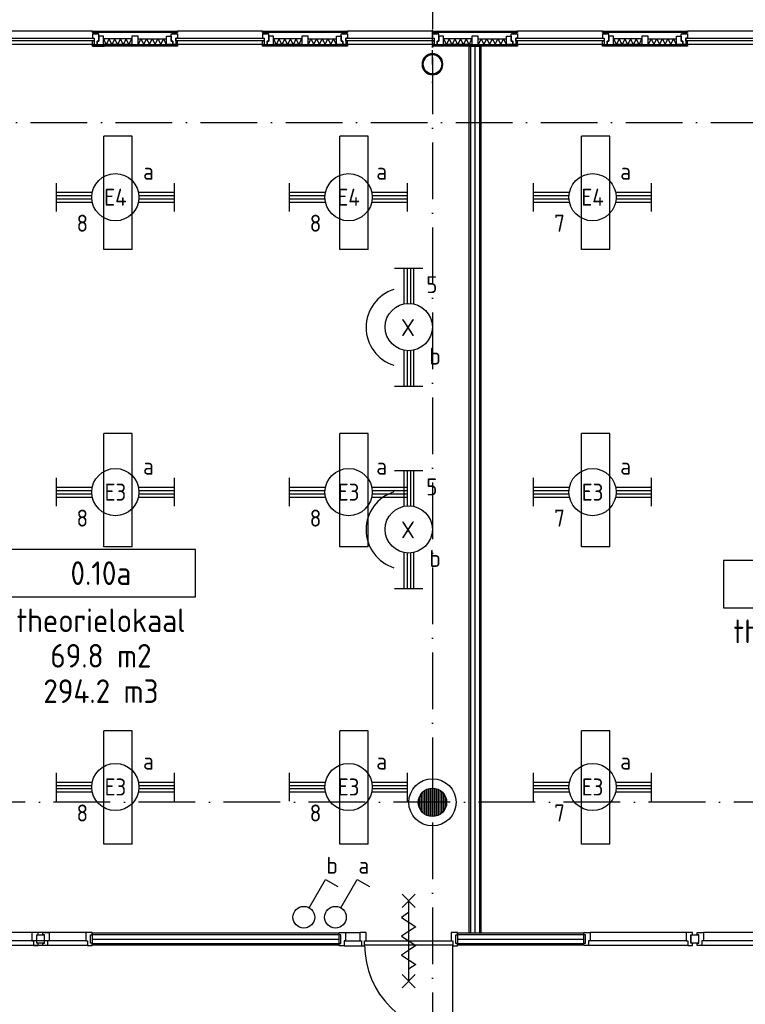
# Model space of a CAD drawing. Header units: millimetres. Extents: x 90707 to 259985, y -1262 to 84291.
# Tile 61 of 85: x 185976 to 193658, y 55669 to 66096. Entities that reach past the tile are written whole.
import ezdxf
from ezdxf.enums import TextEntityAlignment as Align

# ---------------------------------------------------------------- set-up
doc = ezdxf.new("R2010")
doc.units = ezdxf.units.MM
doc.header["$LTSCALE"] = 100
doc.linetypes.add('DASHDOT', pattern=[9, 6, -1.5, 0, -1.5])
doc.layers.get('0').update_dxf_attribs({"linetype": 'CONTINUOUS'})
for name, color, linetype in [('AL$1----_ALGEMEEN', 7, 'CONTINUOUS'), ('AL$7----_STRAMIEN', 1, 'DASHDOT'), ('AL$8----_HULPKOLOM', 2, 'CONTINUOUS'), ('AL$8----_HULPLIJNEN', 2, 'CONTINUOUS'), ('AL21K---_ISOLATIE', 1, 'CONTINUOUS'), ('AL22----_BINNENWAND', 7, 'CONTINUOUS'), ('AL28----_KONSTRUKTIE', 3, 'CONTINUOUS'), ('AL31----_BUITENKOZ', 7, 'CONTINUOUS'), ('AL32----_BINNENKOZ', 7, 'CONTINUOUS'), ('AL32----_DRAAIRICHTING', 1, 'CONTINUOUS'), ('AL65----_BEVEILIGING', 7, 'CONTINUOUS'), ('ALL-----_REFLIJNEN', 8, 'CONTINUOUS'), ('ALXAA---_GEWBETON', 12, 'CONTINUOUS'), ('ALXOU---_GLAS', 7, 'CONTINUOUS'), ('ARMATUUR', 8, 'CONTINUOUS'), ('EB63101-_ATTRIB', 2, 'CONTINUOUS'), ('EB63102-_ATTRIB', 2, 'CONTINUOUS'), ('EL63101-_LICHT-ARM', 3, 'CONTINUOUS'), ('EL63101-LICHT-ARM', 3, 'CONTINUOUS'), ('EL63102-_LICHT-SCH', 3, 'CONTINUOUS'), ('EL6441--_DATACOM', 3, 'CONTINUOUS'), ('GEBOUWLABEL', 4, 'CONTINUOUS'), ('INHOUD', 7, 'CONTINUOUS'), ('OMSCHRIJVING', 7, 'CONTINUOUS'), ('OPPERVLAK', 7, 'CONTINUOUS'), ('VOLGNUMMER', 7, 'CONTINUOUS')]:
    doc.layers.add(name, color=color, linetype=linetype)
doc.styles.add('1_8', font='ISO', dxfattribs={"height": 1.8})
doc.styles.add('NORATT', font='isocp.shx')
doc.styles.get("Standard").update_dxf_attribs({"font": 'iso.shx'})
pattern_1 = [(90, (99228.322, 59069.537), (-20, 1e-15), [])]

# ---------------------------------------------------------------- blocks, each defined once
blk = doc.blocks.new('PENDEL')
at = {"color": 0}
for p, q in [((-6.25, -1.5), (-6.25, 1.5)), ((6.25, -1.5), (6.25, 1.5)), ((-6.25, 0.52), (-2.44, 0.52)), ((-6.25, 0.18), (-2.49, 0.18)), ((2.44, 0.52), (6.25, 0.52)), ((2.49, 0.18), (6.25, 0.18)), ((-6.25, -0.18), (-2.49, -0.18)), ((-6.25, -0.52), (-2.44, -0.52)), ((2.44, -0.52), (6.25, -0.52)), ((2.49, -0.18), (6.25, -0.18))]:
    blk.add_line(p, q, dxfattribs=at)
blk.add_circle((0, 0), 2.5, dxfattribs=at)
at = {"layer": 'EL63101-_LICHT-ARM'}
blk.add_arc((0.04, -0.3), 4.21, 197.6135, 342.3865, dxfattribs=at)
at = {"color": 6, "style": '1_8'}
for tag, flags, p in [('SCHAK', 8, (3.5, 2.75)), ('A_CODE', 8, (0, 0)), ('GROEP', 8, (-3.5, -2.75)), ('KAST', 9, (3.5, -2.75))]:
    blk.add_attdef(tag, text='', height=1.8, dxfattribs=dict(at, flags=flags)).set_placement(p, align=Align.MIDDLE)
at = {"style": '1_8', "flags": 8}
blk.add_attdef('M_CODE', text='', height=3.6, dxfattribs=at).set_placement((0, 0), align=Align.MIDDLE_CENTER)
blk = doc.blocks.new('ES3S1')
blk.add_lwpolyline([(0.58, 1), (2.31, 4), (3.61, 3.25)])
blk.add_lwpolyline([(0.58, 1), (2.31, 4), (3.61, 3.25)])
blk.add_lwpolyline([(0.58, 1), (2.31, 4), (3.61, 3.25)])
blk.add_lwpolyline([(0.58, 1), (2.31, 4), (3.61, 3.25)])
blk.add_circle((0, 0), 1.15)
blk.add_circle((0, 0), 1.15)
blk.add_circle((0, 0), 1.15)
blk.add_circle((0, 0), 1.15)
for tag, style, flags, p in [('SCHAK', 'NORATT', 8, (3, 5.5)), ('SCHAK', '1_8', 8, (3, 5.5)), ('SCHAK', 'NORATT', 8, (3, 5.5)), ('KAST', 'NORATT', 9, (-3, 0.5)), ('KAST', '1_8', 9, (-3, 0.5)), ('KAST', 'NORATT', 9, (-3, 0.5)), ('M_CODE', 'NORATT', 9, (0, 0)), ('M_CODE', '1_8', 9, (0, 0)), ('M_CODE', 'NORATT', 9, (0, 0)), ('DOEL', 'NORATT', 9, (-3, -2)), ('DOEL', '1_8', 9, (-3, -2)), ('DOEL', 'NORATT', 9, (-3, -2)), ('GROEP', 'NORATT', 9, (-3, -4.5)), ('GROEP', '1_8', 9, (-3, -4.5)), ('GROEP', 'NORATT', 9, (-3, -4.5))]:
    blk.add_attdef(tag, text='', height=1.8, dxfattribs=dict(style=style, flags=flags)).set_placement(p, align=Align.MIDDLE_CENTER)
blk = doc.blocks.new('EJ3T20')
at = {"color": 0}
for p, q in [((-6.25, -1.5), (-6.25, 1.5)), ((-6.25, -1.5), (-6.25, 1.5)), ((6.25, -1.5), (6.25, 1.5)), ((6.25, -1.5), (6.25, 1.5)), ((-6.25, 0.52), (-2.44, 0.52)), ((-6.25, 0.52), (-2.44, 0.52)), ((-6.25, 0.17), (-2.49, 0.17)), ((-6.25, 0.17), (-2.49, 0.17)), ((2.44, 0.52), (6.25, 0.52)), ((2.44, 0.52), (6.25, 0.52)), ((2.49, 0.17), (6.25, 0.17)), ((2.49, 0.17), (6.25, 0.17)), ((-6.25, -0.17), (-2.49, -0.17)), ((-6.25, -0.17), (-2.49, -0.17)), ((-6.25, -0.52), (-2.44, -0.52)), ((-6.25, -0.52), (-2.44, -0.52)), ((2.44, -0.52), (6.25, -0.52)), ((2.44, -0.52), (6.25, -0.52)), ((2.49, -0.17), (6.25, -0.17)), ((2.49, -0.17), (6.25, -0.17))]:
    blk.add_line(p, q, dxfattribs=at)
blk.add_circle((0, 0), 2.5, dxfattribs=at)
blk.add_circle((0, 0), 2.5, dxfattribs=at)
at = {"style": 'NORATT', "flags": 9}
blk.add_attdef('GELIJK', text='', height=1.8, dxfattribs=at).set_placement((3.5, 5), align=Align.MIDDLE_CENTER)
at = {"color": 6}
for tag, style, flags, p in [('SCHAK', 'NORATT', 8, (3.5, 2.75)), ('SCHAK', '1_8', 8, (3.5, 2.75)), ('A_CODE', 'NORATT', 8, (0, 0)), ('A_CODE', '1_8', 8, (0, 0)), ('GROEP', 'NORATT', 8, (-3.5, -2.75)), ('GROEP', '1_8', 8, (-3.5, -2.75)), ('KAST', 'NORATT', 9, (3.5, -2.75)), ('KAST', '1_8', 9, (3.5, -2.75))]:
    blk.add_attdef(tag, text='', height=1.8, dxfattribs=dict(at, style=style, flags=flags)).set_placement(p, align=Align.MIDDLE)
blk = doc.blocks.new('GEBOUWLABEL')
at = {"layer": 'VOLGNUMMER'}
blk.add_lwpolyline([(-4, -1), (4, -1), (4, 1), (-4, 1)], close=True, dxfattribs=at)
at = {"color": 0, "linetype": 'ByBlock', "flags": 1}
for tag, p in [('OPPERVLAKTESOORT', (0.5, 8)), ('TERREIN', (0.5, 6.5)), ('GEBOUW', (0.5, 5)), ('GEBRUIKSFUNCTIE', (0.5, 3.5)), ('BOUWLAAG', (0.5, 2)), ('HOOGTE', (0, -6.5)), ('RUIMTEFUNCTIE', (0, -8))]:
    blk.add_attdef(tag, text='', height=1, dxfattribs=at).set_placement(p, align=Align.MIDDLE_CENTER)
at = {"layer": 'INHOUD', "color": 0, "linetype": 'ByBlock'}
blk.add_attdef('INHOUD', text='', height=1, dxfattribs=at).set_placement((0, -5), align=Align.MIDDLE_CENTER)
at = {"layer": 'OMSCHRIJVING', "color": 0, "linetype": 'ByBlock'}
blk.add_attdef('OMSCHRIJVING', text='', height=1, dxfattribs=at).set_placement((0, -2), align=Align.MIDDLE_CENTER)
at = {"layer": 'OPPERVLAK', "color": 0, "linetype": 'ByBlock'}
blk.add_attdef('OPPERVLAK', text='', height=1, dxfattribs=at).set_placement((0, -3.5), align=Align.MIDDLE_CENTER)
at = {"layer": 'VOLGNUMMER', "color": 0, "linetype": 'ByBlock'}
blk.add_attdef('VOLGNUMMER', text='', height=1, dxfattribs=at).set_placement((0, 0), align=Align.MIDDLE_CENTER)
blk = doc.blocks.new('A$Cca306792')
at = {"layer": 'ALXAA---_GEWBETON'}
h = blk.add_hatch(dxfattribs=at)
h.set_pattern_fill('GEWPBET', color=8, scale=100, angle=90, style=0)
h.set_pattern_definition(pattern_1)
edge = h.paths.add_edge_path()
edge.add_arc((99228, 59070), 150, 0, 360)
h = blk.add_hatch(dxfattribs=at)
h.set_pattern_fill('GEWPBET', color=8, scale=100, angle=90, style=0)
h.set_pattern_definition(pattern_1)
edge = h.paths.add_edge_path()
edge.add_arc((99228, 59070), 150, 0, 360)
at = {"layer": 'AL$1----_ALGEMEEN', "color": 8}
for points in [[(95118, 57665), (95118, 57579), (95040, 57579), (95040, 57665)], [(102045, 57665), (102045, 57579), (101967, 57579), (101967, 57665)]]:
    blk.add_lwpolyline(points, close=True, dxfattribs=at)
at = {"layer": 'AL$7----_STRAMIEN'}
for p, q in [((99228, 78659), (99228, 5370)), ((80572, 66270), (108418, 66270))]:
    blk.add_line(p, q, dxfattribs=at)
at = {"layer": 'AL$7----_STRAMIEN', "color": 1}
blk.add_lwpolyline([(146222, 59070), (2867, 59070)], dxfattribs=at)
at = {"layer": 'AL$8----_HULPKOLOM', "color": 8}
blk.add_circle((99228, 59070), 250, dxfattribs=at)
blk.add_circle((99228, 59070), 250, dxfattribs=at)
blk.add_circle((99228, 59070), 250, dxfattribs=at)
blk.add_circle((99228, 59070), 250, dxfattribs=at)
at = {"layer": 'AL$8----_HULPLIJNEN', "color": 8, "linetype": 'DASHDOT', "ltscale": 0.25}
for q in [(99228, 67251), (99228, 66516)]:
    blk.add_line((99228, 66884), q, dxfattribs=at)
at = {"layer": 'AL21K---_ISOLATIE', "color": 8, "linetype": 'Continuous'}
for p, q in [((96045, 67156), (95745, 67156)), ((95775, 67096), (95749, 67156)), ((95805, 67156), (95775, 67096)), ((95835, 67096), (95805, 67156)), ((95865, 67156), (95835, 67096)), ((95895, 67096), (95865, 67156)), ((95925, 67156), (95895, 67096)), ((95955, 67096), (95925, 67156)), ((95985, 67156), (95955, 67096)), ((96015, 67096), (95985, 67156)), ((96041, 67156), (96015, 67096)), ((96112, 67156), (96411, 67156)), ((96116, 67096), (96142, 67156)), ((96142, 67156), (96172, 67096)), ((96172, 67096), (96202, 67156)), ((96202, 67156), (96232, 67096)), ((96232, 67096), (96262, 67156)), ((96262, 67156), (96292, 67096)), ((96292, 67096), (96321, 67156)), ((96321, 67156), (96351, 67096)), ((96351, 67096), (96381, 67156)), ((96381, 67156), (96407, 67096)), ((97845, 67156), (97545, 67156)), ((97575, 67096), (97549, 67156)), ((97605, 67156), (97575, 67096)), ((97635, 67096), (97605, 67156)), ((97665, 67156), (97635, 67096)), ((97695, 67096), (97665, 67156)), ((97725, 67156), (97695, 67096)), ((97755, 67096), (97725, 67156)), ((97785, 67156), (97755, 67096)), ((97815, 67096), (97785, 67156)), ((97841, 67156), (97815, 67096)), ((97912, 67156), (98211, 67156)), ((97916, 67096), (97942, 67156)), ((97942, 67156), (97972, 67096)), ((97972, 67096), (98002, 67156)), ((98002, 67156), (98032, 67096)), ((98032, 67096), (98062, 67156)), ((98062, 67156), (98092, 67096)), ((98092, 67096), (98121, 67156)), ((98121, 67156), (98151, 67096)), ((98151, 67096), (98181, 67156)), ((98181, 67156), (98207, 67096)), ((99645, 67156), (99345, 67156)), ((99375, 67096), (99349, 67156)), ((99405, 67156), (99375, 67096)), ((99435, 67096), (99405, 67156)), ((99465, 67156), (99435, 67096)), ((99495, 67096), (99465, 67156)), ((99525, 67156), (99495, 67096)), ((99555, 67096), (99525, 67156)), ((99585, 67156), (99555, 67096)), ((99615, 67096), (99585, 67156)), ((99641, 67156), (99615, 67096)), ((99712, 67156), (100011, 67156)), ((99716, 67096), (99742, 67156)), ((99742, 67156), (99772, 67096)), ((99772, 67096), (99802, 67156)), ((99802, 67156), (99832, 67096)), ((99832, 67096), (99862, 67156)), ((99862, 67156), (99892, 67096)), ((99892, 67096), (99921, 67156)), ((99921, 67156), (99951, 67096)), ((99951, 67096), (99981, 67156)), ((99981, 67156), (100007, 67096)), ((101445, 67156), (101145, 67156)), ((101175, 67096), (101149, 67156)), ((101205, 67156), (101175, 67096)), ((101235, 67096), (101205, 67156)), ((101265, 67156), (101235, 67096)), ((101295, 67096), (101265, 67156)), ((101325, 67156), (101295, 67096)), ((101355, 67096), (101325, 67156)), ((101385, 67156), (101355, 67096)), ((101415, 67096), (101385, 67156)), ((101441, 67156), (101415, 67096)), ((101512, 67156), (101811, 67156)), ((101516, 67096), (101542, 67156)), ((101542, 67156), (101572, 67096)), ((101572, 67096), (101602, 67156)), ((101602, 67156), (101632, 67096)), ((101632, 67096), (101662, 67156)), ((101662, 67156), (101692, 67096)), ((101692, 67096), (101721, 67156)), ((101721, 67156), (101751, 67096)), ((101751, 67096), (101781, 67156)), ((101781, 67156), (101807, 67096)), ((96045, 67096), (95745, 67096)), ((96112, 67096), (96411, 67096)), ((97845, 67096), (97545, 67096)), ((97912, 67096), (98211, 67096)), ((99645, 67096), (99345, 67096)), ((99712, 67096), (100011, 67096)), ((101445, 67096), (101145, 67096)), ((101512, 67096), (101811, 67096))]:
    blk.add_line(p, q, dxfattribs=at)
for points in [[(96045, 67156), (95745, 67156)], [(96041, 67156), (96015, 67096), (95985, 67156), (95955, 67096), (95925, 67156), (95895, 67096), (95865, 67156), (95835, 67096), (95805, 67156), (95775, 67096), (95749, 67156)], [(96112, 67156), (96411, 67156)], [(96116, 67096), (96142, 67156), (96172, 67096), (96202, 67156), (96232, 67096), (96262, 67156), (96292, 67096), (96321, 67156), (96351, 67096), (96381, 67156), (96407, 67096)], [(97845, 67156), (97545, 67156)], [(97841, 67156), (97815, 67096), (97785, 67156), (97755, 67096), (97725, 67156), (97695, 67096), (97665, 67156), (97635, 67096), (97605, 67156), (97575, 67096), (97549, 67156)], [(97912, 67156), (98211, 67156)], [(97916, 67096), (97942, 67156), (97972, 67096), (98002, 67156), (98032, 67096), (98062, 67156), (98092, 67096), (98121, 67156), (98151, 67096), (98181, 67156), (98207, 67096)], [(99645, 67156), (99345, 67156)], [(99641, 67156), (99615, 67096), (99585, 67156), (99555, 67096), (99525, 67156), (99495, 67096), (99465, 67156), (99435, 67096), (99405, 67156), (99375, 67096), (99349, 67156)], [(99712, 67156), (100011, 67156)], [(99716, 67096), (99742, 67156), (99772, 67096), (99802, 67156), (99832, 67096), (99862, 67156), (99892, 67096), (99921, 67156), (99951, 67096), (99981, 67156), (100007, 67096)], [(101445, 67156), (101145, 67156)], [(101441, 67156), (101415, 67096), (101385, 67156), (101355, 67096), (101325, 67156), (101295, 67096), (101265, 67156), (101235, 67096), (101205, 67156), (101175, 67096), (101149, 67156)], [(101512, 67156), (101811, 67156)], [(101516, 67096), (101542, 67156), (101572, 67096), (101602, 67156), (101632, 67096), (101662, 67156), (101692, 67096), (101721, 67156), (101751, 67096), (101781, 67156), (101807, 67096)], [(96045, 67096), (95745, 67096)], [(96112, 67096), (96411, 67096)], [(97845, 67096), (97545, 67096)], [(97912, 67096), (98211, 67096)], [(99645, 67096), (99345, 67096)], [(99712, 67096), (100011, 67096)], [(101445, 67096), (101145, 67096)], [(101512, 67096), (101811, 67096)]]:
    blk.add_lwpolyline(points, dxfattribs=at)
at = {"layer": 'AL22----_BINNENWAND', "color": 8}
for p, q in [((95628, 67079), (95753, 67079)), ((99616, 57685), (99616, 67079)), ((99616, 67079), (99741, 67079)), ((99741, 67079), (99741, 57685)), ((100831, 57685), (99493, 57685)), ((99493, 57685), (99493, 57560)), ((99741, 57685), (99616, 57685)), ((100831, 57560), (100831, 57685)), ((99493, 57560), (100831, 57560))]:
    blk.add_line(p, q, dxfattribs=at)
at = {"layer": 'AL22----_BINNENWAND', "color": 8, "linetype": 'Continuous'}
for p, q in [((99631, 67079), (99631, 57685)), ((99726, 67079), (99726, 57685)), ((99493, 57670), (100831, 57670)), ((99493, 57575), (100831, 57575))]:
    blk.add_line(p, q, dxfattribs=at)
at = {"layer": 'AL22----_BINNENWAND', "color": 8}
blk.add_lwpolyline([(95625, 57560), (98242, 57560), (98242, 57685), (95625, 57685)], close=True, dxfattribs=at)
at = {"layer": 'AL22----_BINNENWAND', "color": 8, "linetype": 'Continuous'}
for points in [[(95625, 57670), (98242, 57670)], [(95625, 57575), (98242, 57575)]]:
    blk.add_lwpolyline(points, dxfattribs=at)
at = {"layer": 'AL28----_KONSTRUKTIE', "color": 8}
for points in [[(99338, 66889, 1), (99119, 66889, 1)], [(99330, 66889, 1), (99127, 66889, 1)]]:
    blk.add_lwpolyline(points, format="xyb", close=True, dxfattribs=at)
blk.add_circle((99228, 59070), 150, dxfattribs=at)
blk.add_circle((99228, 59070), 150, dxfattribs=at)
blk.add_circle((99228, 59070), 150, dxfattribs=at)
blk.add_circle((99228, 59070), 150, dxfattribs=at)
for radius, start, end in [(110, 0, 180), (102, 0, 180), (110, 180, 0), (102, 180, 0)]:
    blk.add_arc((99228, 66884), radius, start, end, dxfattribs=at)
at = {"layer": 'AL31----_BUITENKOZ', "color": 8}
for p, q in [((95628, 67235), (94728, 67235)), ((95628, 67223), (95628, 67235)), ((95628, 67235), (96528, 67235)), ((96528, 67223), (95628, 67223)), ((95695, 67210), (95628, 67210)), ((95628, 67210), (95628, 67163)), ((95628, 67163), (95645, 67163)), ((95681, 67223), (95638, 67223)), ((95638, 67223), (95638, 67210)), ((95638, 67210), (95681, 67210)), ((95645, 67163), (95645, 67096)), ((95681, 67210), (95681, 67223)), ((95695, 67129), (95695, 67210)), ((95745, 67184), (95695, 67184)), ((95695, 67184), (95695, 67129)), ((95745, 67096), (95745, 67184)), ((96112, 67184), (96045, 67184)), ((96045, 67184), (96045, 67096)), ((96112, 67096), (96112, 67184)), ((96411, 67096), (96411, 67184)), ((96411, 67184), (96461, 67184)), ((96461, 67129), (96461, 67210)), ((96461, 67210), (96528, 67210)), ((96461, 67184), (96461, 67129)), ((96475, 67210), (96475, 67223)), ((96475, 67223), (96518, 67223)), ((96518, 67210), (96475, 67210)), ((96528, 67163), (96511, 67163)), ((96511, 67163), (96511, 67096)), ((96518, 67223), (96518, 67210)), ((97428, 67235), (96528, 67235)), ((96528, 67235), (96528, 67223)), ((96528, 67210), (96528, 67163)), ((97428, 67223), (97428, 67235)), ((97428, 67235), (98328, 67235)), ((98328, 67223), (97428, 67223)), ((97495, 67210), (97428, 67210)), ((97428, 67210), (97428, 67163)), ((97428, 67163), (97445, 67163)), ((97481, 67223), (97438, 67223)), ((97438, 67223), (97438, 67210)), ((97438, 67210), (97481, 67210)), ((97445, 67163), (97445, 67096)), ((97481, 67210), (97481, 67223)), ((97495, 67129), (97495, 67210)), ((97545, 67184), (97495, 67184)), ((97495, 67184), (97495, 67129)), ((97545, 67096), (97545, 67184)), ((97912, 67184), (97845, 67184)), ((97845, 67184), (97845, 67096)), ((97912, 67096), (97912, 67184)), ((98211, 67096), (98211, 67184)), ((98211, 67184), (98261, 67184)), ((98261, 67129), (98261, 67208)), ((98261, 67208), (98328, 67208)), ((98261, 67184), (98261, 67129)), ((98275, 67208), (98275, 67223)), ((98275, 67223), (98318, 67223)), ((98318, 67208), (98275, 67208)), ((98328, 67163), (98311, 67163)), ((98311, 67163), (98311, 67094)), ((98318, 67223), (98318, 67208)), ((98328, 67235), (98328, 67223)), ((99228, 67235), (98328, 67235)), ((98328, 67208), (98328, 67163)), ((99228, 67223), (99228, 67235)), ((99228, 67235), (100128, 67235)), ((100128, 67223), (99228, 67223)), ((99295, 67208), (99228, 67208)), ((99228, 67208), (99228, 67163)), ((99228, 67163), (99245, 67163)), ((99281, 67223), (99238, 67223)), ((99238, 67223), (99238, 67208)), ((99238, 67208), (99281, 67208)), ((99245, 67163), (99245, 67094)), ((99281, 67208), (99281, 67223)), ((99295, 67129), (99295, 67208)), ((99345, 67184), (99295, 67184)), ((99295, 67184), (99295, 67129)), ((99345, 67096), (99345, 67184)), ((99712, 67184), (99645, 67184)), ((99645, 67184), (99645, 67096)), ((99712, 67096), (99712, 67184)), ((100011, 67096), (100011, 67184)), ((100011, 67184), (100061, 67184)), ((100061, 67129), (100061, 67210)), ((100061, 67210), (100128, 67210)), ((100061, 67184), (100061, 67129)), ((100075, 67210), (100075, 67223)), ((100075, 67223), (100118, 67223)), ((100118, 67210), (100075, 67210)), ((100128, 67163), (100111, 67163)), ((100111, 67163), (100111, 67096)), ((100118, 67223), (100118, 67210)), ((100128, 67235), (100128, 67223)), ((101028, 67235), (100128, 67235)), ((100128, 67210), (100128, 67163)), ((101028, 67223), (101028, 67235)), ((101028, 67235), (101928, 67235)), ((101928, 67223), (101028, 67223)), ((101095, 67210), (101028, 67210)), ((101028, 67210), (101028, 67163)), ((101028, 67163), (101045, 67163)), ((101081, 67223), (101038, 67223)), ((101038, 67223), (101038, 67210)), ((101038, 67210), (101081, 67210)), ((101045, 67163), (101045, 67096)), ((101081, 67210), (101081, 67223)), ((101095, 67129), (101095, 67210)), ((101145, 67184), (101095, 67184)), ((101095, 67184), (101095, 67129)), ((101145, 67096), (101145, 67184)), ((101512, 67184), (101445, 67184)), ((101445, 67184), (101445, 67096)), ((101512, 67096), (101512, 67184)), ((101811, 67096), (101811, 67184)), ((101811, 67184), (101861, 67184)), ((101861, 67129), (101861, 67210)), ((101861, 67210), (101928, 67210)), ((101861, 67184), (101861, 67129)), ((101875, 67210), (101875, 67223)), ((101875, 67223), (101918, 67223)), ((101918, 67210), (101875, 67210)), ((101928, 67163), (101911, 67163)), ((101911, 67163), (101911, 67096)), ((101918, 67223), (101918, 67210)), ((102828, 67235), (101928, 67235)), ((101928, 67235), (101928, 67223)), ((101928, 67210), (101928, 67163)), ((95628, 67096), (94728, 67096)), ((95628, 67096), (95628, 67133)), ((95628, 67133), (95645, 67133)), ((95628, 67079), (95628, 67096)), ((95628, 67096), (96528, 67096)), ((95645, 67096), (95628, 67096)), ((96528, 67079), (95628, 67079)), ((95645, 67133), (95645, 67096)), ((95645, 67096), (95678, 67096)), ((95695, 67129), (95678, 67129)), ((95678, 67129), (95678, 67096)), ((95678, 67096), (95678, 67129)), ((95678, 67129), (95695, 67129)), ((95678, 67096), (95745, 67096)), ((96045, 67096), (96112, 67096)), ((96478, 67096), (96411, 67096)), ((96461, 67129), (96478, 67129)), ((96478, 67129), (96461, 67129)), ((96478, 67129), (96478, 67096)), ((96478, 67096), (96478, 67129)), ((96511, 67096), (96478, 67096)), ((96511, 67133), (96511, 67096)), ((96528, 67133), (96511, 67133)), ((96511, 67096), (96528, 67096)), ((96528, 67096), (96528, 67133)), ((97428, 67096), (96528, 67096)), ((96528, 67096), (96528, 67079)), ((97428, 67096), (97428, 67133)), ((97428, 67133), (97445, 67133)), ((97428, 67079), (97428, 67096)), ((97428, 67096), (98328, 67096)), ((97445, 67096), (97428, 67096)), ((98328, 67079), (97428, 67079)), ((97445, 67133), (97445, 67096)), ((97445, 67096), (97478, 67096)), ((97495, 67129), (97478, 67129)), ((97478, 67129), (97478, 67096)), ((97478, 67096), (97478, 67129)), ((97478, 67129), (97495, 67129)), ((97478, 67096), (97545, 67096)), ((97845, 67096), (97912, 67096)), ((98278, 67096), (98211, 67096)), ((98261, 67129), (98278, 67129)), ((98278, 67129), (98261, 67129)), ((98278, 67129), (98278, 67096)), ((98278, 67094), (98278, 67129)), ((98311, 67094), (98278, 67094)), ((98311, 67133), (98311, 67094)), ((98328, 67133), (98311, 67133)), ((98311, 67094), (98328, 67094)), ((98328, 67094), (98328, 67133)), ((98328, 67096), (98328, 67079)), ((99228, 67094), (98328, 67094)), ((99228, 67094), (99228, 67133)), ((99228, 67133), (99245, 67133)), ((99228, 67079), (99228, 67096)), ((99228, 67096), (100128, 67096)), ((99245, 67094), (99228, 67094)), ((100128, 67079), (99228, 67079)), ((99245, 67133), (99245, 67094)), ((99245, 67094), (99278, 67094)), ((99278, 67094), (99278, 67129)), ((99278, 67129), (99295, 67129)), ((99295, 67129), (99278, 67129)), ((99278, 67129), (99278, 67096)), ((99278, 67096), (99345, 67096)), ((99645, 67096), (99712, 67096)), ((100078, 67096), (100011, 67096)), ((100078, 67129), (100061, 67129)), ((100061, 67129), (100078, 67129)), ((100078, 67096), (100078, 67129)), ((100078, 67129), (100078, 67096)), ((100111, 67096), (100078, 67096)), ((100111, 67133), (100111, 67096)), ((100128, 67133), (100111, 67133)), ((100111, 67096), (100128, 67096)), ((100128, 67096), (100128, 67133)), ((100128, 67096), (100128, 67079)), ((101028, 67096), (100128, 67096)), ((101028, 67096), (101028, 67133)), ((101028, 67133), (101045, 67133)), ((101028, 67079), (101028, 67096)), ((101028, 67096), (101928, 67096)), ((101045, 67096), (101028, 67096)), ((101928, 67079), (101028, 67079)), ((101045, 67133), (101045, 67096)), ((101045, 67096), (101078, 67096)), ((101078, 67096), (101078, 67129)), ((101078, 67129), (101095, 67129)), ((101095, 67129), (101078, 67129)), ((101078, 67129), (101078, 67096)), ((101078, 67096), (101145, 67096)), ((101445, 67096), (101512, 67096)), ((101878, 67096), (101811, 67096)), ((101861, 67129), (101878, 67129)), ((101878, 67129), (101861, 67129)), ((101878, 67129), (101878, 67096)), ((101878, 67096), (101878, 67129)), ((101911, 67096), (101878, 67096)), ((101911, 67133), (101911, 67096)), ((101928, 67133), (101911, 67133)), ((101911, 67096), (101928, 67096)), ((101928, 67096), (101928, 67133)), ((102828, 67096), (101928, 67096)), ((101928, 67096), (101928, 67079))]:
    blk.add_line(p, q, dxfattribs=at)
for points in [[(95628, 67235), (94728, 67235)], [(97428, 67235), (96528, 67235)], [(99228, 67235), (98328, 67235)], [(101028, 67235), (100128, 67235)], [(102828, 67235), (101928, 67235)], [(95628, 67096), (94728, 67096)], [(97428, 67096), (96528, 67096)], [(99228, 67094), (98328, 67094)], [(101028, 67096), (100128, 67096)], [(102828, 67096), (101928, 67096)]]:
    blk.add_lwpolyline(points, dxfattribs=at)
for points in [[(96528, 67235), (96528, 67223), (95628, 67223), (95628, 67235)], [(95645, 67096), (95678, 67096), (95678, 67129), (95695, 67129), (95695, 67210), (95628, 67210), (95628, 67163), (95645, 67163)], [(95681, 67210), (95681, 67223), (95638, 67223), (95638, 67210)], [(95745, 67096), (95745, 67184), (95695, 67184), (95695, 67129), (95678, 67129), (95678, 67096)], [(96112, 67096), (96112, 67184), (96045, 67184), (96045, 67096)], [(96411, 67096), (96411, 67184), (96461, 67184), (96461, 67129), (96478, 67129), (96478, 67096)], [(96511, 67096), (96478, 67096), (96478, 67129), (96461, 67129), (96461, 67210), (96528, 67210), (96528, 67163), (96511, 67163)], [(96475, 67210), (96475, 67223), (96518, 67223), (96518, 67210)], [(98328, 67235), (98328, 67223), (97428, 67223), (97428, 67235)], [(97445, 67096), (97478, 67096), (97478, 67129), (97495, 67129), (97495, 67210), (97428, 67210), (97428, 67163), (97445, 67163)], [(97481, 67210), (97481, 67223), (97438, 67223), (97438, 67210)], [(97545, 67096), (97545, 67184), (97495, 67184), (97495, 67129), (97478, 67129), (97478, 67096)], [(97912, 67096), (97912, 67184), (97845, 67184), (97845, 67096)], [(98211, 67096), (98211, 67184), (98261, 67184), (98261, 67129), (98278, 67129), (98278, 67096)], [(98311, 67094), (98278, 67094), (98278, 67129), (98261, 67129), (98261, 67208), (98328, 67208), (98328, 67163), (98311, 67163)], [(98275, 67208), (98275, 67223), (98318, 67223), (98318, 67208)], [(100128, 67235), (100128, 67223), (99228, 67223), (99228, 67235)], [(99245, 67094), (99278, 67094), (99278, 67129), (99295, 67129), (99295, 67208), (99228, 67208), (99228, 67163), (99245, 67163)], [(99281, 67208), (99281, 67223), (99238, 67223), (99238, 67208)], [(99345, 67096), (99345, 67184), (99295, 67184), (99295, 67129), (99278, 67129), (99278, 67096)], [(99712, 67096), (99712, 67184), (99645, 67184), (99645, 67096)], [(100011, 67096), (100011, 67184), (100061, 67184), (100061, 67129), (100078, 67129), (100078, 67096)], [(100111, 67096), (100078, 67096), (100078, 67129), (100061, 67129), (100061, 67210), (100128, 67210), (100128, 67163), (100111, 67163)], [(100075, 67210), (100075, 67223), (100118, 67223), (100118, 67210)], [(101928, 67235), (101928, 67223), (101028, 67223), (101028, 67235)], [(101045, 67096), (101078, 67096), (101078, 67129), (101095, 67129), (101095, 67210), (101028, 67210), (101028, 67163), (101045, 67163)], [(101081, 67210), (101081, 67223), (101038, 67223), (101038, 67210)], [(101145, 67096), (101145, 67184), (101095, 67184), (101095, 67129), (101078, 67129), (101078, 67096)], [(101512, 67096), (101512, 67184), (101445, 67184), (101445, 67096)], [(101811, 67096), (101811, 67184), (101861, 67184), (101861, 67129), (101878, 67129), (101878, 67096)], [(101911, 67096), (101878, 67096), (101878, 67129), (101861, 67129), (101861, 67210), (101928, 67210), (101928, 67163), (101911, 67163)], [(101875, 67210), (101875, 67223), (101918, 67223), (101918, 67210)], [(95645, 67133), (95645, 67096), (95628, 67096), (95628, 67133)], [(96528, 67096), (96528, 67079), (95628, 67079), (95628, 67096)], [(96511, 67133), (96511, 67096), (96528, 67096), (96528, 67133)], [(97445, 67133), (97445, 67096), (97428, 67096), (97428, 67133)], [(98328, 67096), (98328, 67079), (97428, 67079), (97428, 67096)], [(98311, 67133), (98311, 67094), (98328, 67094), (98328, 67133)], [(99245, 67133), (99245, 67094), (99228, 67094), (99228, 67133)], [(100128, 67096), (100128, 67079), (99228, 67079), (99228, 67096)], [(100111, 67133), (100111, 67096), (100128, 67096), (100128, 67133)], [(101045, 67133), (101045, 67096), (101028, 67096), (101028, 67133)], [(101928, 67096), (101928, 67079), (101028, 67079), (101028, 67096)], [(101911, 67133), (101911, 67096), (101928, 67096), (101928, 67133)]]:
    blk.add_lwpolyline(points, close=True, dxfattribs=at)
at = {"layer": 'AL32----_BINNENKOZ', "color": 8}
for p, q in [((99493, 57690), (99426, 57690)), ((99426, 57690), (99426, 57602)), ((99477, 57576), (99477, 57668)), ((99477, 57668), (99493, 57668)), ((99493, 57668), (99493, 57690)), ((98509, 57602), (99443, 57602)), ((98509, 57562), (99443, 57562)), ((99426, 57602), (99443, 57602)), ((99443, 57602), (99443, 57551)), ((99493, 57576), (99477, 57576)), ((99493, 57551), (99493, 57576)), ((99443, 57551), (99493, 57551))]:
    blk.add_line(p, q, dxfattribs=at)
for points in [[(95558, 57692), (94542, 57692)], [(95054, 57553), (95054, 57578), (95038, 57578), (95038, 57667), (95054, 57667), (95054, 57692), (94987, 57692), (94987, 57604), (95004, 57604), (95004, 57553), (95054, 57553)], [(95104, 57553), (95104, 57578), (95120, 57578), (95120, 57667), (95104, 57667), (95104, 57692), (95171, 57692), (95171, 57604), (95154, 57604), (95154, 57553), (95104, 57553)], [(95625, 57553), (95625, 57578), (95609, 57578), (95609, 57667), (95625, 57667), (95625, 57692), (95558, 57692), (95558, 57604), (95575, 57604), (95575, 57553), (95625, 57553)], [(98242, 57551), (98242, 57576), (98258, 57576), (98258, 57668), (98242, 57668), (98242, 57690), (98309, 57690), (98309, 57602), (98292, 57602), (98292, 57551), (98242, 57551)], [(98309, 57690), (98459, 57690)], [(98476, 57551), (98509, 57551), (98509, 57602), (98526, 57602), (98526, 57690), (98459, 57690), (98459, 57602), (98476, 57602), (98476, 57551), (98509, 57551)], [(100831, 57553), (100831, 57578), (100847, 57578), (100847, 57667), (100831, 57667), (100831, 57692), (100898, 57692), (100898, 57604), (100881, 57604), (100881, 57553), (100831, 57553)], [(101914, 57692), (100898, 57692)], [(101981, 57553), (101981, 57578), (101965, 57578), (101965, 57667), (101981, 57667), (101981, 57692), (101914, 57692), (101914, 57604), (101931, 57604), (101931, 57553), (101981, 57553)], [(102031, 57553), (102031, 57578), (102047, 57578), (102047, 57667), (102031, 57667), (102031, 57692), (102098, 57692), (102098, 57604), (102081, 57604), (102081, 57553), (102031, 57553)], [(103114, 57692), (102098, 57692)], [(95558, 57604), (94542, 57604)], [(98309, 57602), (98459, 57602)], [(101914, 57604), (100898, 57604)], [(103114, 57604), (102098, 57604)], [(95575, 57553), (94525, 57553)], [(98292, 57551), (98476, 57551)], [(101931, 57553), (100881, 57553)], [(103131, 57553), (102081, 57553)]]:
    blk.add_lwpolyline(points, dxfattribs=at)
at = {"layer": 'AL32----_DRAAIRICHTING', "color": 8}
blk.add_line((99443, 56628), (99443, 57562), dxfattribs=at)
blk.add_arc((99443, 57562), 934, 180, 270, dxfattribs=at)
at = {"layer": 'AL65----_BEVEILIGING', "color": 8, "linetype": 'Continuous'}
for points in [[(98906, 58097), (99046, 57957)], [(99046, 58097), (98906, 57957)], [(98976, 58027), (98976, 57177)], [(98976, 57902), (98901, 57852), (99051, 57752), (98976, 57702)], [(98976, 57702), (98901, 57652), (99051, 57552), (98976, 57502)], [(98976, 57502), (98901, 57452), (99051, 57352), (98976, 57302)], [(98906, 57247), (99046, 57107)], [(99046, 57247), (98906, 57107)]]:
    blk.add_lwpolyline(points, dxfattribs=at)
at = {"layer": 'ALL-----_REFLIJNEN', "color": 8, "linetype": 'Continuous'}
for p, q in [((99678, 67079), (99678, 57685)), ((99493, 57622), (100831, 57622))]:
    blk.add_line(p, q, dxfattribs=at)
blk.add_lwpolyline([(95625, 57622), (98242, 57622)], dxfattribs=at)
at = {"layer": 'ALXAA---_GEWBETON', "color": 8}
for p, q in [((99088, 59016), (99088, 59123)), ((99088, 59016), (99088, 59123)), ((99108, 58980), (99108, 59160)), ((99108, 58980), (99108, 59160)), ((99128, 58958), (99128, 59181)), ((99128, 58958), (99128, 59181)), ((99148, 58943), (99148, 59196)), ((99148, 58943), (99148, 59196)), ((99168, 58932), (99168, 59207)), ((99168, 58932), (99168, 59207)), ((99188, 58925), (99188, 59214)), ((99188, 58925), (99188, 59214)), ((99208, 58921), (99208, 59218)), ((99208, 58921), (99208, 59218)), ((99228, 58920), (99228, 59220)), ((99228, 58920), (99228, 59220)), ((99248, 58921), (99248, 59218)), ((99248, 58921), (99248, 59218)), ((99268, 58925), (99268, 59214)), ((99268, 58925), (99268, 59214)), ((99288, 58932), (99288, 59207)), ((99288, 58932), (99288, 59207)), ((99308, 58943), (99308, 59196)), ((99308, 58943), (99308, 59196)), ((99328, 58958), (99328, 59181)), ((99328, 58958), (99328, 59181)), ((99348, 58980), (99348, 59160)), ((99348, 58980), (99348, 59160)), ((99368, 59016), (99368, 59123)), ((99368, 59016), (99368, 59123))]:
    blk.add_line(p, q, dxfattribs=at)
at = {"layer": 'ALXOU---_GLAS', "color": 8}
for p, q in [((94711, 67163), (95645, 67163)), ((95645, 67163), (95645, 67133)), ((96511, 67133), (96511, 67163)), ((96511, 67163), (97445, 67163)), ((97445, 67163), (97445, 67133)), ((98311, 67133), (98311, 67163)), ((98311, 67163), (99245, 67163)), ((99245, 67163), (99245, 67133)), ((100111, 67133), (100111, 67163)), ((100111, 67163), (101045, 67163)), ((101045, 67163), (101045, 67133)), ((101911, 67133), (101911, 67163)), ((101911, 67163), (102845, 67163)), ((95645, 67133), (94711, 67133)), ((97445, 67133), (96511, 67133)), ((99245, 67133), (98311, 67133)), ((101045, 67133), (100111, 67133)), ((102845, 67133), (101911, 67133))]:
    blk.add_line(p, q, dxfattribs=at)
for points in [[(95645, 67163), (95645, 67133), (94711, 67133), (94711, 67163)], [(97445, 67163), (97445, 67133), (96511, 67133), (96511, 67163)], [(99245, 67163), (99245, 67133), (98311, 67133), (98311, 67163)], [(101045, 67163), (101045, 67133), (100111, 67133), (100111, 67163)], [(102845, 67163), (102845, 67133), (101911, 67133), (101911, 67163)]]:
    blk.add_lwpolyline(points, close=True, dxfattribs=at)
at = {"layer": 'ARMATUUR', "color": 8}
for points in [[(96049, 66126), (95749, 66126)], [(95749, 64926), (95749, 66126)], [(96049, 64926), (96049, 66126)], [(98249, 64926), (98249, 66126)], [(98549, 66126), (98249, 66126)], [(98549, 64926), (98549, 66126)], [(100807, 64926), (100807, 66126)], [(101107, 66126), (100807, 66126)], [(101107, 64926), (101107, 66126)], [(96049, 64926), (95749, 64926)], [(98549, 64926), (98249, 64926)], [(101107, 64926), (100807, 64926)], [(95749, 61776), (95749, 62976)], [(96049, 62976), (95749, 62976)], [(96049, 61776), (96049, 62976)], [(98249, 61776), (98249, 62976)], [(98549, 62976), (98249, 62976)], [(98549, 61776), (98549, 62976)], [(100807, 61776), (100807, 62976)], [(101107, 62976), (100807, 62976)], [(101107, 61776), (101107, 62976)], [(96049, 61776), (95749, 61776)], [(98549, 61776), (98249, 61776)], [(101107, 61776), (100807, 61776)], [(96049, 59826), (95749, 59826)], [(95749, 58626), (95749, 59826)], [(96049, 58626), (96049, 59826)], [(98249, 58626), (98249, 59826)], [(98549, 59826), (98249, 59826)], [(98549, 58626), (98549, 59826)], [(101107, 59826), (100807, 59826)], [(100807, 58626), (100807, 59826)], [(101107, 58626), (101107, 59826)], [(96049, 58626), (95749, 58626)], [(98549, 58626), (98249, 58626)], [(101107, 58626), (100807, 58626)]]:
    blk.add_lwpolyline(points, dxfattribs=at)
at = {"layer": 'GEBOUWLABEL', "color": 8, "xscale": 250, "yscale": 250, "zscale": 250}
for p, values in [((95718, 61497), {'VOLGNUMMER': '0.10a', 'OMSCHRIJVING': 'theorielokaal', 'OPPERVLAK': '69.8 m2', 'INHOUD': '294.2 m3'}), ((103309, 61381), {'VOLGNUMMER': '0.10', 'OMSCHRIJVING': 'theorielokaal', 'OPPERVLAK': '67.7 m2', 'INHOUD': ' m3'})]:
    blk.add_blockref('GEBOUWLABEL', p, dxfattribs=at).add_auto_attribs(values)
at = {"layer": 'VOLGNUMMER', "color": 252, "linetype": 'ByBlock'}
for tag, p in [('0.28', (16187, 74214)), ('0.16', (78893, 73105)), ('0.17', (62961, 72994)), ('0.29', (35887, 72529)), ('0.18', (53124, 64542)), ('0.701', (85482, 63517)), ('0.32', (36092, 63166)), ('0.30', (29366, 63128)), ('0.12', (90689, 63024)), ('0.29A', (33165, 62745)), ('0.30', (38191, 61494)), ('0.19', (61479, 61433)), ('0.27', (17657, 61363)), ('0.14', (89762, 60088)), ('0.33', (45869, 59450)), ('0.15', (73454, 57402)), ('0.25', (28058, 57013)), ('0.801', (112714, 57073)), ('0.18A', (61029, 56759)), ('0.26A', (36299, 54851)), ('0.20', (60895, 53506)), ('0.800', (90980, 50804)), ('0.25A', (73288, 48435)), ('0.300', (94483, 48257)), ('0.21', (58702, 48178)), ('0.24', (35041, 47783)), ('0.102', (87631, 47613)), ('0.203', (95795, 46197)), ('0.26', (18559, 46119)), ('0.802', (68387, 42721)), ('0.204', (95497, 42149)), ('0.07B', (66790, 38909)), ('0.702', (95327, 36513))]:
    blk.add_attdef(tag, text='', height=250, dxfattribs=at).set_placement(p, align=Align.MIDDLE_CENTER)
at = {"layer": 'VOLGNUMMER', "color": 8, "linetype": 'ByBlock'}
blk.add_attdef('0.600', text='', height=250, dxfattribs=at).set_placement((96800, 48300), align=Align.MIDDLE_CENTER)

msp = doc.modelspace()

# ---------------------------------------------------------------- block references
at = {"layer": 'EL63101-_LICHT-ARM'}
ref = msp.add_blockref('EJ3T20', (186989, 64216, 3500), dxfattribs=dict(at, xscale=100, yscale=100, zscale=100))
ref.add_attrib('A_CODE', 'E4', dxfattribs={"layer": 'EB63101-_ATTRIB', "color": 1, "height": 180, "style": '1_8', "flags": 8}).set_placement((186989, 64216, 3500), align=Align.MIDDLE)
ref.add_attrib('GROEP', '8', dxfattribs={"layer": 'EB63101-_ATTRIB', "color": 1, "height": 180, "style": '1_8', "flags": 8}).set_placement((186639, 63941, 3500), align=Align.MIDDLE)
ref.add_attrib('SCHAK', 'a', dxfattribs={"layer": 'EB63101-_ATTRIB', "color": 1, "height": 180, "style": '1_8', "flags": 8}).set_placement((187339, 64491, 3500), align=Align.MIDDLE)
ref = msp.add_blockref('EJ3T20', (189458, 64216, 3500), dxfattribs=dict(at, xscale=100, yscale=100, zscale=100))
ref.add_attrib('A_CODE', 'E4', dxfattribs={"layer": 'EB63101-_ATTRIB', "color": 1, "height": 180, "style": '1_8', "flags": 8}).set_placement((189458, 64216, 3500), align=Align.MIDDLE)
ref.add_attrib('GROEP', '8', dxfattribs={"layer": 'EB63101-_ATTRIB', "color": 1, "height": 180, "style": '1_8', "flags": 8}).set_placement((189108, 63941, 3500), align=Align.MIDDLE)
ref.add_attrib('SCHAK', 'a', dxfattribs={"layer": 'EB63101-_ATTRIB', "color": 1, "height": 180, "style": '1_8', "flags": 8}).set_placement((189808, 64491, 3500), align=Align.MIDDLE)
ref = msp.add_blockref('EJ3T20', (192041, 64216, 3500), dxfattribs=dict(at, xscale=100, yscale=100, zscale=100))
ref.add_attrib('A_CODE', 'E4', dxfattribs={"layer": 'EB63101-_ATTRIB', "color": 1, "height": 180, "style": '1_8', "flags": 8}).set_placement((192041, 64216, 3500), align=Align.MIDDLE)
ref.add_attrib('GROEP', '7', dxfattribs={"layer": 'EB63101-_ATTRIB', "color": 1, "height": 180, "style": '1_8', "flags": 8}).set_placement((191691, 63941, 3500), align=Align.MIDDLE)
ref.add_attrib('SCHAK', 'a', dxfattribs={"layer": 'EB63101-_ATTRIB', "color": 1, "height": 180, "style": '1_8', "flags": 8}).set_placement((192391, 64491, 3500), align=Align.MIDDLE)
ref = msp.add_blockref('EJ3T20', (186989, 61093, 3500), dxfattribs=dict(at, xscale=100, yscale=100, zscale=100))
ref.add_attrib('A_CODE', 'E3', dxfattribs={"layer": 'EB63101-_ATTRIB', "color": 1, "height": 180, "style": '1_8', "flags": 8}).set_placement((186989, 61093, 3500), align=Align.MIDDLE)
ref.add_attrib('GROEP', '8', dxfattribs={"layer": 'EB63101-_ATTRIB', "color": 1, "height": 180, "style": '1_8', "flags": 8}).set_placement((186639, 60818, 3500), align=Align.MIDDLE)
ref.add_attrib('SCHAK', 'a', dxfattribs={"layer": 'EB63101-_ATTRIB', "color": 1, "height": 180, "style": '1_8', "flags": 8}).set_placement((187339, 61368, 3500), align=Align.MIDDLE)
ref = msp.add_blockref('EJ3T20', (189458, 61093, 3500), dxfattribs=dict(at, xscale=100, yscale=100, zscale=100))
ref.add_attrib('A_CODE', 'E3', dxfattribs={"layer": 'EB63101-_ATTRIB', "color": 1, "height": 180, "style": '1_8', "flags": 8}).set_placement((189458, 61093, 3500), align=Align.MIDDLE)
ref.add_attrib('GROEP', '8', dxfattribs={"layer": 'EB63101-_ATTRIB', "color": 1, "height": 180, "style": '1_8', "flags": 8}).set_placement((189108, 60818, 3500), align=Align.MIDDLE)
ref.add_attrib('SCHAK', 'a', dxfattribs={"layer": 'EB63101-_ATTRIB', "color": 1, "height": 180, "style": '1_8', "flags": 8}).set_placement((189808, 61368, 3500), align=Align.MIDDLE)
ref = msp.add_blockref('EJ3T20', (192041, 61093, 3500), dxfattribs=dict(at, xscale=100, yscale=100, zscale=100))
ref.add_attrib('A_CODE', 'E3', dxfattribs={"layer": 'EB63101-_ATTRIB', "color": 1, "height": 180, "style": '1_8', "flags": 8}).set_placement((192041, 61093, 3500), align=Align.MIDDLE)
ref.add_attrib('GROEP', '7', dxfattribs={"layer": 'EB63101-_ATTRIB', "color": 1, "height": 180, "style": '1_8', "flags": 8}).set_placement((191691, 60818, 3500), align=Align.MIDDLE)
ref.add_attrib('SCHAK', 'a', dxfattribs={"layer": 'EB63101-_ATTRIB', "color": 1, "height": 180, "style": '1_8', "flags": 8}).set_placement((192391, 61368, 3500), align=Align.MIDDLE)
ref = msp.add_blockref('EJ3T20', (186989, 57970, 3500), dxfattribs=dict(at, xscale=100, yscale=100, zscale=100))
ref.add_attrib('A_CODE', 'E3', dxfattribs={"layer": 'EB63101-_ATTRIB', "color": 1, "height": 180, "style": '1_8', "flags": 8}).set_placement((186989, 57970, 3500), align=Align.MIDDLE)
ref.add_attrib('GROEP', '8', dxfattribs={"layer": 'EB63101-_ATTRIB', "color": 1, "height": 180, "style": '1_8', "flags": 8}).set_placement((186639, 57695, 3500), align=Align.MIDDLE)
ref.add_attrib('SCHAK', 'a', dxfattribs={"layer": 'EB63101-_ATTRIB', "color": 1, "height": 180, "style": '1_8', "flags": 8}).set_placement((187339, 58245, 3500), align=Align.MIDDLE)
ref = msp.add_blockref('EJ3T20', (189458, 57970, 3500), dxfattribs=dict(at, xscale=100, yscale=100, zscale=100))
ref.add_attrib('A_CODE', 'E3', dxfattribs={"layer": 'EB63101-_ATTRIB', "color": 1, "height": 180, "style": '1_8', "flags": 8}).set_placement((189458, 57970, 3500), align=Align.MIDDLE)
ref.add_attrib('GROEP', '8', dxfattribs={"layer": 'EB63101-_ATTRIB', "color": 1, "height": 180, "style": '1_8', "flags": 8}).set_placement((189108, 57695, 3500), align=Align.MIDDLE)
ref.add_attrib('SCHAK', 'a', dxfattribs={"layer": 'EB63101-_ATTRIB', "color": 1, "height": 180, "style": '1_8', "flags": 8}).set_placement((189808, 58245, 3500), align=Align.MIDDLE)
ref = msp.add_blockref('EJ3T20', (192041, 57970, 3500), dxfattribs=dict(at, xscale=100, yscale=100, zscale=100))
ref.add_attrib('A_CODE', 'E3', dxfattribs={"layer": 'EB63101-_ATTRIB', "color": 1, "height": 180, "style": '1_8', "flags": 8}).set_placement((192041, 57970, 3500), align=Align.MIDDLE)
ref.add_attrib('GROEP', '7', dxfattribs={"layer": 'EB63101-_ATTRIB', "color": 1, "height": 180, "style": '1_8', "flags": 8}).set_placement((191691, 57695, 3500), align=Align.MIDDLE)
ref.add_attrib('SCHAK', 'a', dxfattribs={"layer": 'EB63101-_ATTRIB', "color": 1, "height": 180, "style": '1_8', "flags": 8}).set_placement((192391, 58245, 3500), align=Align.MIDDLE)
at = {"layer": 'EL63101-LICHT-ARM'}
ref = msp.add_blockref('PENDEL', (190095, 62841), dxfattribs=dict(at, xscale=100, yscale=100, zscale=100, rotation=270))
ref.add_attrib('SCHAK', 'b', dxfattribs={"layer": 'EB63101-_ATTRIB', "color": 1, "height": 180, "style": '1_8', "flags": 8}).set_placement((190374, 62534), align=Align.MIDDLE)
ref.add_attrib('GROEP', '5 ', dxfattribs={"layer": 'EB63101-_ATTRIB', "color": 1, "height": 180, "style": '1_8', "flags": 8}).set_placement((190391, 63290), align=Align.MIDDLE)
ref.add_attrib('A_CODE', 'X', dxfattribs={"layer": 'EB63101-_ATTRIB', "color": 1, "height": 180, "style": '1_8', "flags": 8}).set_placement((190087, 62836), align=Align.MIDDLE)
ref = msp.add_blockref('PENDEL', (190095, 60698), dxfattribs=dict(at, xscale=100, yscale=100, zscale=100, rotation=270))
ref.add_attrib('SCHAK', 'b', dxfattribs={"layer": 'EB63101-_ATTRIB', "color": 1, "height": 180, "style": '1_8', "flags": 8}).set_placement((190374, 60391), align=Align.MIDDLE)
ref.add_attrib('GROEP', '5 ', dxfattribs={"layer": 'EB63101-_ATTRIB', "color": 1, "height": 180, "style": '1_8', "flags": 8}).set_placement((190391, 61148), align=Align.MIDDLE)
ref.add_attrib('A_CODE', 'X', dxfattribs={"layer": 'EB63101-_ATTRIB', "color": 1, "height": 180, "style": '1_8', "flags": 8}).set_placement((190087, 60694), align=Align.MIDDLE)
at = {"layer": 'EL63102-_LICHT-SCH'}
ref = msp.add_blockref('ES3S1', (188984, 56591, 1050), dxfattribs=dict(at, xscale=100, yscale=100, zscale=100))
ref.add_attrib('SCHAK', 'b', dxfattribs={"layer": 'EB63102-_ATTRIB', "color": 1, "height": 180, "style": '1_8', "flags": 8}).set_placement((189284, 57141, 1050), align=Align.MIDDLE_CENTER)
ref = msp.add_blockref('ES3S1', (189319, 56591, 1050), dxfattribs=dict(at, xscale=100, yscale=100, zscale=100))
ref.add_attrib('SCHAK', 'a', dxfattribs={"layer": 'EB63102-_ATTRIB', "color": 1, "height": 180, "style": '1_8', "flags": 8}).set_placement((189619, 57141, 1050), align=Align.MIDDLE_CENTER)
at = {"layer": 'EL6441--_DATACOM'}
msp.add_blockref('A$Cca306792', (91118, -1262), dxfattribs=at)

doc.saveas('drawing.dxf')
